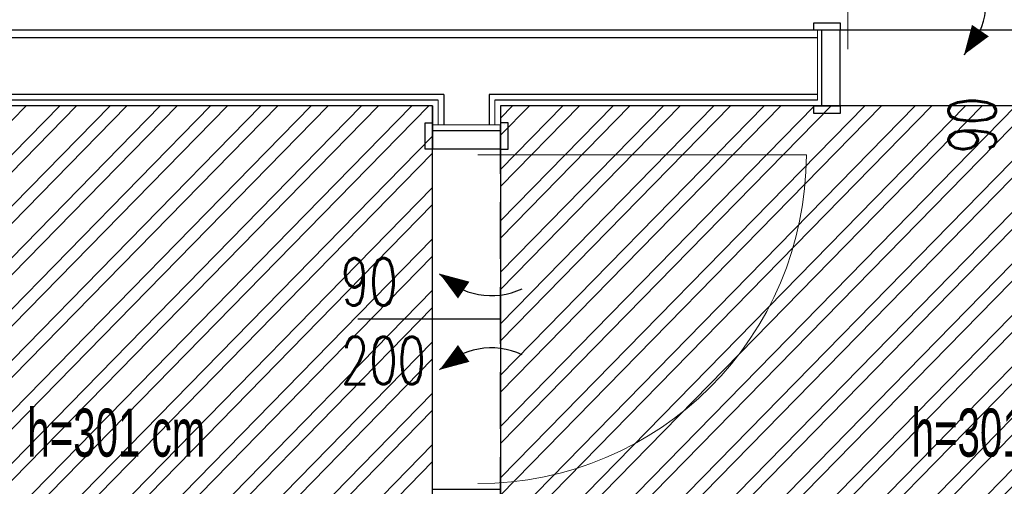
# Model space of a CAD drawing. Header units: centimetres. Extents: x -15121 to 30567, y -60641 to 0.
# Tile 165 of 256: x 7019 to 7280, y -24762 to -24639. Entities that reach past the tile are written whole.
import ezdxf

# ---------------------------------------------------------------- set-up
doc = ezdxf.new("R2010")
doc.units = ezdxf.units.CM
doc.header["$LTSCALE"] = 60
doc.linetypes.add('( Dashed )', pattern=[0.75, 0.5, -0.25])
doc.layers.add('A tabelka ogólna 25', color=7, linetype='Continuous', lineweight=20)
doc.layers.add('opisy', color=1, linetype='Continuous', lineweight=15)
for name, color, linetype in [('A-----SZ', 8, 'Continuous'), ('AIKA podłoga wc pod meble', 8, 'Continuous'), ('AIKA sufity podwieszane', 8, 'Continuous'), ('AIKA sufity sanitariaty', 7, 'Continuous'), ('AIKA TYNK', 5, 'Continuous'), ('AIKA widokowe', 7, 'Continuous'), ('AIKA ŚCIANA', 8, 'Continuous')]:
    doc.layers.add(name, color=color, linetype=linetype)
doc.styles.add('Annotative', font='arial.ttf')
doc.styles.add('RomanS', font='romans.shx')
pattern_1 = [(45.6, (2171.079, 1566.11), (-6.8053523, 6.6642933), []), (45.6, (2175.569, 1566.157), (-6.8053523, 6.6642933), [])]

msp = doc.modelspace()

# ---------------------------------------------------------------- hatches: boundary and pattern name
at = {"layer": 'AIKA sufity podwieszane', "transparency": 33554610}
h = msp.add_hatch(dxfattribs=at)
h.set_pattern_fill('ANSI32', color=8, angle=0.6)
h.set_pattern_definition(pattern_1)
h.paths.add_polyline_path([(7128.4286, -24661.4802), (6820.9287, -24661.4899), (6820.9287, -25085.4802), (7265.9286, -25085.4802), (7265.9286, -24930.4802), (7109.9286, -24930.4802), (7109.9286, -24864.3728), (7128.4286, -24864.3728)])
h = msp.add_hatch(dxfattribs=at)
h.set_pattern_fill('ANSI32', color=8, angle=0.6)
h.set_pattern_definition(pattern_1)
h.paths.add_polyline_path([(7428.4286, -24661.4802), (7146.4286, -24661.4802), (7146.4286, -24900.4802), (7428.4286, -24900.4802)])

# ---------------------------------------------------------------- linework, layer by layer
at = {"layer": 'A-----SZ'}
msp.add_line((7230.4286, -24643.4802), (6774.7121, -24643.4802), dxfattribs=at)
at = {"layer": 'AIKA podłoga wc pod meble'}
msp.add_lwpolyline([(7231.4286, -24641.4802), (7231.4286, -24661.4802), (7146.4286, -24661.4802), (7146.4286, -24672.9802), (7128.4286, -24672.9802), (7128.4286, -24661.4802), (6820.9287, -24661.4802), (6820.9287, -25085.4802), (7265.9286, -25085.4802), (7265.9286, -24930.4802), (7109.9286, -24930.4802), (7109.9286, -24864.3728), (7128.4286, -24864.3728), (7128.4286, -24762.9802), (7146.4286, -24762.9802), (7146.4286, -24900.4802), (7428.4286, -24900.4802), (7428.4286, -24661.4802), (7332.4286, -24661.4802), (7332.4286, -24641.4802)], close=True, dxfattribs=at)
msp.add_lwpolyline([(7231.4286, -24641.4802), (7231.4286, -24661.4802), (7146.4286, -24661.4802), (7146.4286, -24672.9802), (7128.4286, -24672.9802), (7128.4286, -24661.4802), (6820.9287, -24661.4802), (6820.9287, -25085.4802), (7265.9286, -25085.4802), (7265.9286, -24930.4802), (7109.9286, -24930.4802), (7109.9286, -24864.3728), (7128.4286, -24864.3728), (7128.4286, -24762.9802), (7146.4286, -24762.9802), (7146.4286, -24900.4802), (7428.4286, -24900.4802), (7428.4286, -24661.4802), (7332.4286, -24661.4802), (7332.4286, -24641.4802)], close=True, dxfattribs=at)
at = {"layer": 'AIKA sufity sanitariaty', "color": 8}
for points in [[(6820.9287, -25085.4802), (7265.9286, -25085.4802), (7265.9286, -24930.4802), (7109.9286, -24930.4802), (7109.9286, -24864.3728), (7128.4286, -24864.3728), (7128.4286, -24661.4802), (6820.9287, -24661.4899)], [(7146.4286, -24661.4802), (7146.4286, -24900.4802), (7428.4286, -24900.4802), (7428.4286, -24661.4802)]]:
    msp.add_lwpolyline(points, close=True, dxfattribs=at)
at = {"layer": 'AIKA TYNK'}
for p, q in [((7230.4286, -24641.4802), (6774.7121, -24641.4802)), ((7129.9286, -24659.9802), (6819.4287, -24659.9802)), ((7230.4286, -24659.9802), (7144.9286, -24659.9802))]:
    msp.add_line(p, q, dxfattribs=at)
at = {"layer": 'AIKA widokowe', "linetype": '( Dashed )', "ltscale": 0.5}
for p, q in [((7327.4286, -24641.4802), (7236.4286, -24641.4802)), ((7327.4286, -24661.4802), (7236.4286, -24661.4802)), ((7128.4286, -24769.4802), (7128.4286, -24666.4802)), ((7146.4286, -24769.4802), (7146.4286, -24666.4802))]:
    msp.add_line(p, q, dxfattribs=at)
at = {"layer": 'AIKA widokowe'}
for p, q in [((7128.4286, -24661.4802), (6820.9287, -24661.4802)), ((7128.4286, -24661.4802), (7128.4286, -24666.4802)), ((7230.4286, -24661.4802), (7146.4286, -24661.4802)), ((7146.4286, -24661.4802), (7146.4286, -24666.4802))]:
    msp.add_line(p, q, dxfattribs=at)
at = {"layer": 'AIKA widokowe', "extrusion": (0, 0, -1)}
msp.add_line((7146.4286, -24717.9802), (7108.6332, -24717.9802), dxfattribs=at)
at = {"layer": 'AIKA widokowe'}
for points in [[(7229.4286, -24639.4818), (7236.4286, -24639.4818), (7236.4286, -24641.4802), (7229.4286, -24641.4802)], [(7236.4286, -24641.4802), (7231.4286, -24641.4802), (7231.4286, -24661.4802), (7236.4286, -24661.4802)], [(7229.4286, -24661.4802), (7236.4286, -24661.4802), (7236.4286, -24663.4787), (7229.4286, -24663.4787)], [(7128.4286, -24665.9802), (7128.4286, -24672.9802), (7126.4301, -24672.9802), (7126.4301, -24665.9802)], [(7146.4286, -24665.9802), (7146.4286, -24672.9802), (7148.427, -24672.9802), (7148.427, -24665.9802)], [(7128.4286, -24672.9802), (7128.4286, -24667.9802), (7146.4286, -24667.9802), (7146.4286, -24672.9802)]]:
    msp.add_lwpolyline(points, close=True, dxfattribs=at)
for points in [[(7269.2053, -24647.9438, 0, 5.4, 0), (7273.5502, -24641.5606, 5.4, 5.4, 0)], [(7130.269, -24705.9311, 0, 5.4, 0), (7136.6522, -24710.276, 5.4, 5.4, 0)], [(7130.269, -24731.3776, 0, 5.4, 0), (7136.6522, -24727.0327, 5.4, 5.4, 0)]]:
    msp.add_lwpolyline(points, format="xyseb", dxfattribs=at)
for centre, start, end in [((7255.9212, -24634.2313), 314.090838, 25.316168), ((7143.9815, -24692.647), 224.090838, 295.316168), ((7143.9815, -24744.6617), 64.683832, 135.909162)]:
    msp.add_arc(centre, 19.0919, start, end, dxfattribs=at)
at = {"layer": 'AIKA ŚCIANA'}
for p, q in [((7131.4286, -24658.4802), (6774.7121, -24658.4802)), ((7131.4286, -24658.4802), (7131.4286, -24666.4802)), ((7230.4286, -24658.4802), (7143.4286, -24658.4802)), ((7143.4286, -24658.4802), (7143.4286, -24666.4802))]:
    msp.add_line(p, q, dxfattribs=at)
at = {"layer": 'opisy', "color": 0, "extrusion": (0, 0, -1)}
for p, q in [((7238.4286, -24646.4802), (7238.4286, -24559.0452)), ((7140.4286, -24674.4802), (7227.4286, -24674.4802))]:
    msp.add_line(p, q, dxfattribs=at)
at = {"layer": 'opisy', "color": 5}
for p, q in [((7230.4286, -24641.4802), (7230.4286, -24659.9802)), ((7129.9286, -24659.9802), (7129.9286, -24666.4802)), ((7144.9286, -24659.9802), (7144.9286, -24666.4802)), ((7128.4286, -24666.4802), (7146.4286, -24666.4802))]:
    msp.add_line(p, q, dxfattribs=at)
at = {"layer": 'opisy', "color": 4}
msp.add_line((7143.4286, -24666.4802), (7131.4286, -24666.4802), dxfattribs=at)
at = {"layer": 'opisy'}
msp.add_line((7147.4286, -24666.4802), (7147.4286, -24666.4802), dxfattribs=at)
at = {"layer": 'opisy', "color": 1, "extrusion": (0, 0, -1)}
for centre, start, end in [((-7238.4286, -24646.4802), 90, 180), ((-7140.4286, -24674.4802), 180, 270)]:
    msp.add_arc(centre, 87, start, end, dxfattribs=at)

# ---------------------------------------------------------------- texts
at = {"layer": 'A tabelka ogólna 25', "transparency": 33554610, "char_height": 12.727273, "attachment_point": 1, "style": 'Annotative'}
for insert in [(7021.0417, -24741.6566), (7255.3236, -24741.6566)]:
    msp.add_mtext('{\\W0.6;h=301 cm}', dxfattribs=dict(at, insert=insert))
at = {"layer": 'AIKA widokowe', "style": 'RomanS', "width": 0.7}
msp.add_text('90', height=12.5, rotation=90, dxfattribs=at).set_placement((7277.6075, -24674.0737))
for s, p in [('90', (7104.1391, -24714.3332)), ('200', (7104.1391, -24735.1665))]:
    msp.add_text(s, height=12.5, dxfattribs=at).set_placement(p)

doc.saveas('drawing.dxf')
